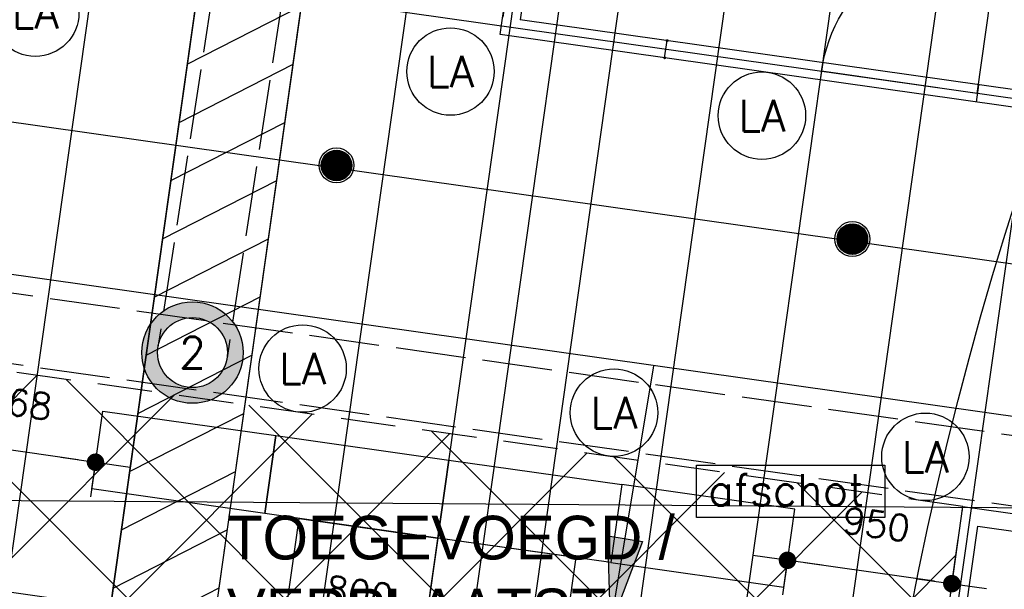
# Model space of a CAD drawing. Header units: millimetres. Extents: x -4107 to 114693, y -37499 to 54671.
# Tile 120 of 156: x 60447 to 66082, y 24300 to 27556. Entities that reach past the tile are written whole.
import ezdxf
from ezdxf.enums import TextEntityAlignment as Align

# ---------------------------------------------------------------- set-up
doc = ezdxf.new("R2010")
doc.units = ezdxf.units.MM
doc.header["$LTSCALE"] = 50
doc.linetypes.add('B0702', pattern=[4.6875, 3.125, -1.5625])
doc.linetypes.add('XREF_06_Vloergoot installaties$0$E_GOOT5', pattern=[10, 8, -2])
for name, color, linetype in [('ABT_ALTERNATIEF FOK_DAKLICHTEN', 4, 'Continuous'), ('ABT_studie daklichten', 1, 'Continuous'), ('FOK_ BRANDSLANGHASPELS', 2, 'Continuous'), ('FOK_08---_MAATVOERING', 2, 'Continuous'), ('FOK_22_BINNENWANDEN', 2, 'Continuous'), ('FOK_22_BINNENWANDEN @ 1 VP1', 2, 'Continuous'), ('FOK_22_BINNENWANDEN @ 1 VP2', 2, 'Continuous'), ('FOK_22_BINNENWANDEN @ 1 VPModel', 2, 'Continuous'), ('FOK_82_LOS MEUBILAIR', 1, 'Continuous'), ('XREF_06_PLAFOND$0$AA45----_PLAFONDAFW', 1, 'Continuous'), ('XREF_06_PLAFOND$0$AI45----_PLAFONDAFW', 2, 'Continuous'), ('XREF_06_Sprinkler installatie$0$WL524---', 4, 'Continuous'), ('XREF_06_Sprinkler installatie$0$WL570---_TOEVOER', 3, 'Continuous'), ('XREF_06_Sprinkler installatie$0$WL6516--', 4, 'Continuous'), ('XREF_06_verlichting$0$EL6311--', 3, 'Continuous'), ('XREF_06_Vloergoot installaties$0$EL6131--_VG', 3, 'Continuous'), ('XREF_06_Vloergoot installaties$0$EL6222--', 3, 'Continuous')]:
    doc.layers.add(name, color=color, linetype=linetype)
doc.styles.add('FOK-DIM', font='romans.shx')
doc.styles.add('XREF_06_Sprinkler installatie$0$BURO-018', font='simplex.shx', dxfattribs={"height": 180})
doc.styles.add('XREF_06_Sprinkler installatie$0$Standard', font='txt')
doc.styles.add('XREF_06_verlichting$0$BURO-018', font='simplex.shx', dxfattribs={"height": 180})
doc.styles.add('XREF_06_Vloergoot installaties$0$BURO-018', font='simplex.shx', dxfattribs={"height": 180})
doc.dimstyles.new('FOK-100', dxfattribs={"dimscale": 100, "dimtxt": 1.5, "dimasz": 1, "dimexe": 2, "dimexo": 0, "dimgap": 2, "dimtad": 1, "dimdec": 0, "dimzin": 11, "dimdsep": 46, "dimtxsty": 'FOK-DIM', "dimblk1": 'DOT', "dimblk2": 'DOT', "dimsah": 1, "dimcen": 2.5, "dimclrd": 256, "dimclre": 256, "dimclrt": 256, "dimadec": 0, "dimazin": 0, "dimtfac": 1, "dimtdec": 0, "dimtix": 1, "dimtmove": 2, "dimatfit": 3, "dimldrblk": 'DOT', "dimfxl": 2, "dimtolj": 1, "dimtzin": 0, "dimarcsym": 0})

# ---------------------------------------------------------------- blocks, each defined once
blk = doc.blocks.new('XREF_06_Sprinkler installatie$0$SP-KOP02')
at = {"color": 0, "linetype": 'Continuous'}
for p, q in [((-0.875, -0.023), (0.023, 0.875)), ((-0.847, -0.219), (0.219, 0.847)), ((-0.843, 0.233), (-0.233, 0.843)), ((-0.786, -0.383), (0.383, 0.786)), ((-0.702, -0.523), (0.523, 0.702)), ((-0.595, -0.641), (0.641, 0.595)), ((-0.469, -0.739), (0.739, 0.469)), ((-0.32, -0.815), (0.815, 0.32)), ((-0.144, -0.863), (0.863, 0.144)), ((0.072, -0.872), (0.872, -0.072)), ((0.381, -0.788), (0.788, -0.381))]:
    blk.add_line(p, q, dxfattribs=at)
at = {"color": 0, "linetype": 'Continuous', "const_width": 0.875}
blk.add_lwpolyline([(-0.438, 0, 1), (0.438, 0, 1)], format="xyb", close=True, dxfattribs=at)
at = {"color": 0, "linetype": 'Continuous'}
for radius in [1, 0.875]:
    blk.add_circle((0, 0), radius, dxfattribs=at)
at = {"color": 0, "linetype": 'Continuous', "style": 'XREF_06_Sprinkler installatie$0$Standard', "flags": 1}
for tag, p in [('SP_MATCODE', (2, 2)), ('SP_TEMP', (2, -3)), ('SP_DOORL', (2, -5)), ('SP_KFACT', (2, -7)), ('SP_SPRHK', (2, -9)), ('SP_KLEP', (2, -11))]:
    blk.add_attdef(tag, p, '', height=1, dxfattribs=at)
blk = doc.blocks.new('XREF_06_Sprinkler installatie$0$LU-PIJL7')
at = {"color": 0, "linetype": 'Continuous'}
for p, q in [((-5, -1), (-5, 1)), ((-5, 1), (0, 0)), ((0, 0), (-15, 0)), ((0, 0), (-5, -1))]:
    blk.add_line(p, q, dxfattribs=at)
blk.add_solid([(-5, 1), (-5, -1), (0, 0)], dxfattribs=at)
blk = doc.blocks.new('XREF_06_Sprinkler installatie')
at = {"layer": 'XREF_06_Sprinkler installatie$0$WL524---'}
for p, q in [((63885.4, 30114.1), (62462.8, 20068.2)), ((59265.1, 27132.3), (71147.1, 25449.7))]:
    blk.add_line(p, q, dxfattribs=at)
at = {"layer": 'XREF_06_Sprinkler installatie$0$WL570---_TOEVOER'}
blk.add_lwpolyline([(64319.4, 25008.8), (65398.6, 25008.8), (65398.6, 24709.8), (64319.4, 24709.8)], close=True, dxfattribs=at)
at = {"layer": 'XREF_06_Sprinkler installatie$0$WL570---_TOEVOER', "xscale": 99.9999999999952, "yscale": 100, "zscale": 100, "rotation": 260.4989829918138}
blk.add_blockref('XREF_06_Sprinkler installatie$0$LU-PIJL7', (63829.1, 24096), dxfattribs=at)
at = {"layer": 'XREF_06_Sprinkler installatie$0$WL6516--', "xscale": 99.9999999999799, "yscale": 100, "zscale": 100, "rotation": 7.589429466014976}
for p in [(62259.8, 26723.1), (65212.1, 26302)]:
    blk.add_blockref('XREF_06_Sprinkler installatie$0$SP-KOP02', p, dxfattribs=at)
at = {"layer": 'XREF_06_Sprinkler installatie$0$WL570---_TOEVOER', "insert": (64386.6, 24958.1), "char_height": 180, "width": 2903.213, "attachment_point": 1, "style": 'XREF_06_Sprinkler installatie$0$BURO-018'}
blk.add_mtext('afschot', dxfattribs=at)
blk = doc.blocks.new('XREF_06_Vloergoot installaties$0$E00415')
at = {"linetype": 'Continuous'}
h = blk.add_hatch(color=0, dxfattribs=at)
edge = h.paths.add_edge_path()
edge.add_arc((0, 0), 2.9, 0, 360)
edge = h.paths.add_edge_path(flags=16)
edge.add_arc((0, 0), 2, 0, 360)
at = {"color": 0, "linetype": 'Continuous'}
for radius in [2.9, 2]:
    blk.add_circle((0, 0), radius, dxfattribs=at)
at = {"color": 0, "linetype": 'Continuous', "style": 'XREF_06_Vloergoot installaties$0$BURO-018'}
for tag, p in [('E_GKAST', (0, 8)), ('E_GROEP', (0, 5)), ('E_SGROEP', (4.5, 5))]:
    blk.add_attdef(tag, text='', height=1.8, dxfattribs=at).set_placement(p, align=Align.MIDDLE)
at = {"color": 0, "linetype": 'Continuous', "style": 'XREF_06_Vloergoot installaties$0$BURO-018', "flags": 1}
for tag, p in [('E_VERMCODE', (13, 5)), ('E_MATCODE', (0, 0))]:
    blk.add_attdef(tag, text='', height=1.8, dxfattribs=at).set_placement(p, align=Align.MIDDLE)
blk = doc.blocks.new('XREF_06_Vloergoot installaties')
at = {"layer": 'XREF_06_Vloergoot installaties$0$EL6131--_VG', "linetype": 'XREF_06_Vloergoot installaties$0$E_GOOT5'}
for p, q in [((61787.5, 29247.9), (61237.7, 25683.6)), ((62182.8, 29187), (61633.1, 25622.6)), ((79333.2, 23303), (55575, 26677.7)), ((79277, 22907), (55430.5, 26294.2))]:
    blk.add_line(p, q, dxfattribs=at)
at = {"layer": 'XREF_06_Vloergoot installaties$0$EL6222--'}
ref = blk.add_blockref('XREF_06_Vloergoot installaties$0$E00415', (61435.4, 25653.1), dxfattribs=dict(at, xscale=99.99999999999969, yscale=100, zscale=100, rotation=352.2551880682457))
ref.add_attrib('E_GROEP', '2', dxfattribs={"layer": '0', "color": 1, "linetype": 'Continuous', "height": 180, "style": 'XREF_06_Vloergoot installaties$0$BURO-018'}).set_placement((61435.4, 25653.1), align=Align.MIDDLE)
blk = doc.blocks.new('XREF_06_PLAFOND')
at = {"layer": 'XREF_06_PLAFOND$0$AA45----_PLAFONDAFW'}
h = blk.add_hatch(dxfattribs=at)
h.set_pattern_fill('ANSI31', color=256, scale=2200, angle=342.02, style=0)
h.set_pattern_definition([(27.02, (0, 0), (-124.9329, 244.9832), [])])
h.paths.add_polyline_path([(60385.9, 20101.7), (60984.6, 20050.1), (63256.6, 36094.7), (62650.6, 36094.7)])
at = {"layer": 'XREF_06_PLAFOND$0$AI45----_PLAFONDAFW'}
h = blk.add_hatch(dxfattribs=at)
h.set_pattern_fill('_USER,_O', color=256, scale=1800, pattern_type=0)
h.set_pattern_definition([(351.94, (60508.5, -17546.5), (252.38, 1782.22), [])])
edge = h.paths.add_edge_path(flags=16)
edge.add_arc((41622.2, 26897.4), 5449.9, 0, 180)
edge.add_arc((41622.2, 26897.4), 5449.9, 180, 360)
h.paths.add_polyline_path([(49833.5, 30277.3), (51633.5, 30277.3), (51633.5, 27677.3), (49833.5, 27677.3)], flags=16)
edge = h.paths.add_edge_path(flags=16)
edge.add_arc((86127.3, 26613.5), 3800, 0, 180)
edge.add_arc((86127.3, 26613.5), 3800, 180, 360)
edge = h.paths.add_edge_path(flags=16)
edge.add_arc((74998.8, -10766.8), 5450, 0, 180)
edge.add_arc((74998.8, -10766.8), 5450, 180, 360)
edge = h.paths.add_edge_path()
edge.add_arc((59888.1, 10791.1), 9323.9, 341.24236, 446.62909)
edge.add_line((60436.4, 20098.9), (31243.3, 21827.8))
edge.add_line((31243.3, 21827.8), (28955.1, 21950.5))
edge.add_line((28955.1, 21950.5), (30807, 36094.7))
edge.add_line((30807, 36094.7), (95373.9, 36094.7))
edge.add_line((95373.9, 36094.7), (86392.8, -27327.7))
edge.add_line((86392.8, -27327.7), (59702.3, -18665.8))
edge.add_line((59702.3, -18665.8), (68716.8, 7792.9))
h = blk.add_hatch(dxfattribs=at)
h.set_pattern_fill('_USER,_O', color=256, scale=600, angle=90, pattern_type=0)
h.set_pattern_definition([(81.94, (95317.84, 35698.9), (-594.073, 84.126), [])])
edge = h.paths.add_edge_path(flags=16)
edge.add_arc((86127.3, 26613.5), 3800, 0, 360)
edge = h.paths.add_edge_path(flags=16)
edge.add_arc((74998.8, -10766.8), 5450, 0, 360)
edge = h.paths.add_edge_path(flags=16)
edge.add_arc((41622.2, 26897.4), 5449.9, 0, 360)
h.paths.add_polyline_path([(49933.5, 30177.3), (51533.5, 30177.3), (51533.5, 27777.3), (49933.5, 27777.3)], flags=16)
edge = h.paths.add_edge_path()
edge.add_arc((59888.1, 10791.1), 9323.9, 341.24236, 446.62909)
edge.add_line((60436.4, 20098.9), (31243.3, 21827.8))
edge.add_line((31243.3, 21827.8), (28955.1, 21950.5))
edge.add_line((28955.1, 21950.5), (30807, 36094.7))
edge.add_line((30807, 36094.7), (95373.9, 36094.7))
edge.add_line((95373.9, 36094.7), (86392.8, -27327.7))
edge.add_line((86392.8, -27327.7), (59702.3, -18665.8))
edge.add_line((59702.3, -18665.8), (68716.8, 7792.9))
at = {"layer": 'XREF_06_PLAFOND$0$AA45----_PLAFONDAFW'}
blk.add_lwpolyline([(60385.9, 20101.7), (60984.6, 20050.1), (63256.6, 36094.7), (62650.6, 36094.7)], close=True, dxfattribs=at)
blk = doc.blocks.new('XREF_06_verlichting$0$1115B3A')
at = {"color": 0, "linetype": 'Continuous'}
blk.add_circle((0, 0), 2.5, dxfattribs=at)
at = {"color": 0, "linetype": 'Continuous', "style": 'XREF_06_verlichting$0$BURO-018'}
for tag, p in [('E_GKAST', (0, 8)), ('E_GROEP', (0, 5)), ('E_SGROEP', (4.5, 5)), ('E_ARMCODE', (0, 0)), ('E_SLET', (4.5, -1))]:
    blk.add_attdef(tag, text='', height=1.8, dxfattribs=at).set_placement(p, align=Align.MIDDLE)
blk = doc.blocks.new('XREF_06_verlichting')
at = {"layer": 'XREF_06_verlichting$0$EL6311--'}
ref = blk.add_blockref('XREF_06_verlichting$0$1115B3A', (60535.9, 27596.6), dxfattribs=dict(at, xscale=100, yscale=100, zscale=100))
ref.add_attrib('E_ARMCODE', 'LA', dxfattribs={"layer": '0', "color": 1, "linetype": 'Continuous', "height": 180, "style": 'XREF_06_verlichting$0$BURO-018'}).set_placement((60535.9, 27596.6), align=Align.MIDDLE)
ref = blk.add_blockref('XREF_06_verlichting$0$1115B3A', (62912.1, 27260.1), dxfattribs=dict(at, xscale=100, yscale=100, zscale=100))
ref.add_attrib('E_ARMCODE', 'LA', dxfattribs={"layer": '0', "color": 1, "linetype": 'Continuous', "height": 180, "style": 'XREF_06_verlichting$0$BURO-018'}).set_placement((62912.1, 27260.1), align=Align.MIDDLE)
ref = blk.add_blockref('XREF_06_verlichting$0$1115B3A', (64694.4, 27007.7), dxfattribs=dict(at, xscale=100, yscale=100, zscale=100))
ref.add_attrib('E_ARMCODE', 'LA', dxfattribs={"layer": '0', "color": 1, "linetype": 'Continuous', "height": 180, "style": 'XREF_06_verlichting$0$BURO-018'}).set_placement((64694.4, 27007.7), align=Align.MIDDLE)
ref = blk.add_blockref('XREF_06_verlichting$0$1115B3A', (62065.7, 25562), dxfattribs=dict(at, xscale=100, yscale=100, zscale=100))
ref.add_attrib('E_ARMCODE', 'LA', dxfattribs={"layer": '0', "color": 1, "linetype": 'Continuous', "height": 180, "style": 'XREF_06_verlichting$0$BURO-018'}).set_placement((62065.7, 25562), align=Align.MIDDLE)
ref = blk.add_blockref('XREF_06_verlichting$0$1115B3A', (63847.9, 25309.6), dxfattribs=dict(at, xscale=100, yscale=100, zscale=100))
ref.add_attrib('E_ARMCODE', 'LA', dxfattribs={"layer": '0', "color": 1, "linetype": 'Continuous', "height": 180, "style": 'XREF_06_verlichting$0$BURO-018'}).set_placement((63847.9, 25309.6), align=Align.MIDDLE)
ref = blk.add_blockref('XREF_06_verlichting$0$1115B3A', (65630.1, 25057.2), dxfattribs=dict(at, xscale=100, yscale=100, zscale=100))
ref.add_attrib('E_ARMCODE', 'LA', dxfattribs={"layer": '0', "color": 1, "linetype": 'Continuous', "height": 180, "style": 'XREF_06_verlichting$0$BURO-018'}).set_placement((65630.1, 25057.2), align=Align.MIDDLE)
blk = doc.blocks.new('WP 1600-800')
at = {"linetype": 'Continuous'}
for p, q in [((701.5, 1636.1), (940, 1636.1)), ((569, 1600.1), (595.5, 1600.1)), ((569, 1600.1), (569, 1149.6)), ((648.5, 1600.1), (675, 1600.1)), ((648.5, 1600.1), (648.5, 1149.6)), ((966.5, 1600.1), (1022, 1600.1)), ((940, 1564.1), (701.5, 1564.1)), ((648.5, 1427.8), (620.3, 1427.8)), ((620.9, 1321.8), (648.5, 1321.8)), ((701.5, 1185.6), (940, 1185.6)), ((569, 1149.6), (595.5, 1149.6)), ((648.5, 1149.6), (675, 1149.6)), ((966.5, 1149.6), (1022, 1149.6)), ((935.6, 1113), (697.1, 1113))]:
    blk.add_line(p, q, dxfattribs=at)
blk.add_lwpolyline([(1133.9, 2274.8), (1933.9, 2274.8), (1933.9, 474.8), (1133.9, 474.8)], close=True)
for centre, radius, start, end in [((712.7, 1600.1), 37.7, 107.2856, 252.7144), ((928.8, 1600.1), 37.7, 287.2856, 72.7144), ((-348.6, 1374.8), 970.6, 346.5803, 13.4197), ((77.9, 1374.8), 970.6, 346.5803, 13.4197), ((710.9, 1148.6), 38.2, 104.3544, 248.7073), ((926.1, 1150), 38.2, 284.3544, 68.7073)]:
    blk.add_arc(centre, radius, start, end, dxfattribs=at)
blk = doc.blocks.new('A$C46E716B0')
at = {"layer": 'FOK_22_BINNENWANDEN', "color": 13}
for points in [[(0, 0), (0, 900)], [(0, 0), (900, 0)]]:
    blk.add_lwpolyline(points, dxfattribs=at)
blk.add_arc((0, 0), 900, 0, 90, dxfattribs=at)
blk = doc.blocks.new('A$C094F4788')
at = {"layer": 'Defpoints'}
blk.add_lwpolyline([(5, 19), (104, 5)], dxfattribs=at)
blk.add_point((5, 19), dxfattribs=at)
at = {"layer": 'Defpoints', "color": 5}
for p in [(5, 19), (104, 5)]:
    blk.add_point(p, dxfattribs=at)
at = {"layer": 'FOK_22_BINNENWANDEN', "color": 5}
for centre in [(5, 19), (104, 5)]:
    blk.add_circle(centre, 5, dxfattribs=at)
blk = doc.blocks.new('*U1000')
at = {"layer": 'FOK_22_BINNENWANDEN @ 1 VP1'}
blk.add_hatch(color=256, dxfattribs=at).paths.add_polyline_path([(674.2, 4061.8), (575.1, 4075.2), (42.1, 311.1), (141.1, 297)])
at = {"layer": 'FOK_22_BINNENWANDEN @ 1 VP2'}
blk.add_hatch(color=256, dxfattribs=at).paths.add_polyline_path([(674.2, 4061.8), (575.1, 4075.2), (42.1, 311.1), (141.1, 297)])
at = {"layer": 'FOK_22_BINNENWANDEN @ 1 VPModel'}
blk.add_hatch(color=256, dxfattribs=at).paths.add_polyline_path([(674.2, 4061.8), (575.1, 4075.2), (42.1, 311.1), (141.1, 297)])
blk = doc.blocks.new('A$C33344D17')
at = {"layer": 'FOK_22_BINNENWANDEN'}
blk.add_lwpolyline([(674.2, 4061.8), (575.1, 4075.2), (42.1, 311.1), (141.1, 297)], close=True, dxfattribs=at)
for points in [[(42.1, 311.1), (0, 14)], [(141.1, 297), (99, 0)]]:
    blk.add_lwpolyline(points, dxfattribs=at)
blk.add_blockref('*U1000', (0, 0), dxfattribs=at)
blk = doc.blocks.new('A$C4D8164B4')
at = {"layer": 'FOK_ BRANDSLANGHASPELS', "color": 2}
blk.add_circle((20000, 20000), 20000, dxfattribs=at)
blk = doc.blocks.new('kast')
at = {"layer": 'FOK_82_LOS MEUBILAIR'}
blk.add_lwpolyline([(-1052.2, -305.5), (-62.1, -445.7), (1, -0.1), (-989.1, 140.1)], close=True, dxfattribs=at)
blk = doc.blocks.new('DOT')
at = {"color": 0}
blk.add_line((-2, 0), (2, 0), dxfattribs=at)
at = {"color": 0, "const_width": 0.5}
blk.add_lwpolyline([(-0.25, 0, 1), (0.25, 0, 1)], format="xyb", close=True, dxfattribs=at)
blk = doc.blocks.new('*D186')
at = {"layer": 'Defpoints', "color": 0}
for p in [(61955.7, 24061.9), (61955.7, 24061.9), (62747.8, 23949.7)]:
    blk.add_point(p, dxfattribs=at)
at = {"layer": 'FOK_08---_MAATVOERING', "lineweight": -2}
for p, q in [((61955.7, 24061.9), (61983.7, 24259.9)), ((62648.8, 23963.7), (62054.7, 24047.9)), ((62747.8, 23949.7), (62719.7, 23751.7))]:
    blk.add_line(p, q, dxfattribs=at)
at = {"layer": 'FOK_08---_MAATVOERING', "lineweight": -2, "xscale": 100, "yscale": 100, "zscale": 100}
for p, rotation in [((61955.7, 24061.9), 171.940000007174), ((62747.8, 23949.7), 351.9400000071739)]:
    blk.add_blockref('DOT', p, dxfattribs=dict(at, rotation=rotation))
at = {"layer": 'FOK_08---_MAATVOERING', "insert": (62390.3, 24278.1), "char_height": 150, "attachment_point": 5, "rotation": 351.94, "style": 'FOK-DIM'}
blk.add_mtext('\\A1;800', dxfattribs=at)
blk = doc.blocks.new('*D188')
at = {"layer": 'Defpoints', "color": 0}
for p in [(59921.6, 25162.1), (59921.6, 25162.1), (60880.3, 25026.4)]:
    blk.add_point(p, dxfattribs=at)
at = {"layer": 'FOK_08---_MAATVOERING', "lineweight": -2}
for p, q in [((59921.6, 25162.1), (59893.5, 24964.1)), ((60781.3, 25040.4), (60020.6, 25148.1)), ((60880.3, 25026.4), (60852.2, 24828.3))]:
    blk.add_line(p, q, dxfattribs=at)
at = {"layer": 'FOK_08---_MAATVOERING', "lineweight": -2, "xscale": 100, "yscale": 100, "zscale": 100}
for p, rotation in [((59921.6, 25162.1), 171.9400000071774), ((60880.3, 25026.4), 351.9400000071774)]:
    blk.add_blockref('DOT', p, dxfattribs=dict(at, rotation=rotation))
at = {"layer": 'FOK_08---_MAATVOERING', "insert": (60439.5, 25366.5), "char_height": 150, "attachment_point": 5, "rotation": 351.94, "style": 'FOK-DIM'}
blk.add_mtext('\\A1;968', dxfattribs=at)
blk = doc.blocks.new('*D189')
at = {"layer": 'Defpoints', "color": 0}
for p in [(64840.8, 24465.5), (64840.8, 24465.5), (65781.4, 24332.3)]:
    blk.add_point(p, dxfattribs=at)
at = {"layer": 'FOK_08---_MAATVOERING', "lineweight": -2}
for p, q in [((64840.8, 24465.5), (64812.7, 24267.5)), ((65682.4, 24346.3), (64939.8, 24451.5)), ((65781.4, 24332.3), (65753.3, 24134.3))]:
    blk.add_line(p, q, dxfattribs=at)
at = {"layer": 'FOK_08---_MAATVOERING', "lineweight": -2, "xscale": 100, "yscale": 100, "zscale": 100}
for p, rotation in [((64840.8, 24465.5), 171.940000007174), ((65781.4, 24332.3), 351.9400000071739)]:
    blk.add_blockref('DOT', p, dxfattribs=dict(at, rotation=rotation))
at = {"layer": 'FOK_08---_MAATVOERING', "insert": (65349.6, 24671.2), "char_height": 150, "attachment_point": 5, "rotation": 351.94, "style": 'FOK-DIM'}
blk.add_mtext('\\A1;950', dxfattribs=at)

msp = doc.modelspace()

# ---------------------------------------------------------------- hatches: boundary and pattern name
at = {"layer": 'FOK_08---_MAATVOERING'}
h = msp.add_hatch(dxfattribs=at)
h.set_pattern_fill('ANSI37', color=254, scale=200, style=0)
edge = h.paths.add_edge_path()
edge.add_line((65844.8, 24773.4), (48102.6, 27285.8))
edge.add_line((48102.6, 27285.8), (47090.4, 20137.8))
edge.add_line((47090.4, 20137.8), (60392, 19350.2))
edge.add_arc((59884.9, 10785.6), 8579.5, 54.60356, 86.61135, ccw=False)
edge.add_line((64854.4, 17779.4), (65844.8, 24773.4))

# ---------------------------------------------------------------- linework, layer by layer
at = {"layer": 'ABT_studie daklichten'}
msp.add_lwpolyline([(60347, 19352.7), (57328.5, 19533), (53005.9, 24861.4), (81734.6, 24655.4), (77446.3, -5902.2), (77446.3, -5902.2, 0.466904), (69780.8, -9197), (62765.9, -6581.4), (67768.7, 8096, 0.515704)], format="xyb", close=True, dxfattribs=at)
at = {"layer": 'FOK_08---_MAATVOERING', "color": 13, "linetype": 'B0702', "ltscale": 2}
msp.add_lwpolyline([(65844.8, 24773.4), (48102.6, 27285.8), (47090.4, 20137.8), (60392, 19350.2, -0.140575), (64854.4, 17779.4)], format="xyb", close=True, dxfattribs=at)
at = {"layer": 'FOK_22_BINNENWANDEN'}
for p, q in [((63197, 27471.3), (63784.8, 31622.8)), ((65241.9, 20515.8), (65844.8, 24773.4)), ((65844.8, 24773.4), (79013.5, 22908.6))]:
    msp.add_line(p, q, dxfattribs=at)
at = {"layer": 'FOK_22_BINNENWANDEN', "ltscale": 0.5}
for points in [[(66775.4, 27065.5), (63310, 27556.3)], [(70424.8, 26447.7), (63197, 27471.3)]]:
    msp.add_lwpolyline(points, dxfattribs=at)
at = {"layer": 'FOK_22_BINNENWANDEN'}
for points in [[(65042.7, 27310.9), (65028.7, 27211.9)], [(65933.8, 27184.7), (65919.8, 27085.7)], [(70602.6, 19857.7), (65355, 20600.8), (65929.8, 24660.3), (71177.5, 23917.2)]]:
    msp.add_lwpolyline(points, dxfattribs=at)

# ---------------------------------------------------------------- block references
for name in ['XREF_06_PLAFOND', 'XREF_06_PLAFOND', 'XREF_06_Sprinkler installatie', 'XREF_06_Sprinkler installatie', 'XREF_06_Vloergoot installaties', 'XREF_06_Vloergoot installaties']:
    msp.add_blockref(name, (0, 0))
at = {"layer": 'FOK_22_BINNENWANDEN', "color": 5}
for p in [(41313.6, 11409.4), (65187.1, 382.2)]:
    msp.add_blockref('A$C4D8164B4', p, dxfattribs=at)
at = {"layer": 'FOK_22_BINNENWANDEN'}
for name, p in [('XREF_06_verlichting', (0, 0)), ('A$C33344D17', (63211, 27556.3))]:
    msp.add_blockref(name, p, dxfattribs=at)
at = {"layer": 'FOK_22_BINNENWANDEN', "xscale": -1, "rotation": 351.9450121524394}
msp.add_blockref('A$C46E716B0', (65926.8, 27135.2), dxfattribs=at)
at = {"layer": 'FOK_22_BINNENWANDEN', "rotation": 90}
msp.add_blockref('A$C094F4788', (64156.6, 27333.1), dxfattribs=at)
at = {"layer": 'FOK_82_LOS MEUBILAIR', "xscale": -1}
for name, p, rotation in [('kast', (60922.8, 25318.9), 343.8799999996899), ('kast', (61912.9, 25178.7), 343.8799999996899), ('kast', (62903, 25038.5), 343.8799999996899), ('WP 1600-800', (64434.7, 22069.5), 351.9399999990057)]:
    msp.add_blockref(name, p, dxfattribs=dict(at, rotation=rotation))
at = {"layer": 'FOK_82_LOS MEUBILAIR'}
msp.add_blockref('kast', (64881.2, 24758.3), dxfattribs=at)
at = {"layer": 'FOK_82_LOS MEUBILAIR', "rotation": 351.9399999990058}
msp.add_blockref('WP 1600-800', (60605.1, 22611.8), dxfattribs=at)

# ---------------------------------------------------------------- texts
at = {"layer": 'ABT_ALTERNATIEF FOK_DAKLICHTEN', "insert": (61632.4, 24720.4), "char_height": 250, "width": 57960.996, "attachment_point": 1}
msp.add_mtext('{\\fCentury Gothic|b0|i0|c0|p34;TOEGEVOEGD / \\PVERPLAATST}', dxfattribs=at)

# ---------------------------------------------------------------- dimensions: what is measured, and where the dimension line sits
at = {"layer": 'FOK_08---_MAATVOERING'}
for base, p1, p2, picture, middle in [((59921.6, 25162.1), (60880.3, 25026.4), (59921.6, 25162.1), '*D188', (60439.5, 25366.5)), ((64840.8, 24465.5), (65781.4, 24332.3), (64840.8, 24465.5), '*D189', (65349.6, 24671.2)), ((61955.7, 24061.9), (62747.8, 23949.7), (61955.7, 24061.9), '*D186', (62390.3, 24278.1))]:
    dim = msp.add_linear_dim(base=base, p1=p1, p2=p2, angle=351.94, dimstyle='FOK-100', dxfattribs=at)
    dim.commit()
    dim.dimension.update_dxf_attribs({"geometry": picture, "text_midpoint": middle})

doc.saveas('drawing.dxf')
